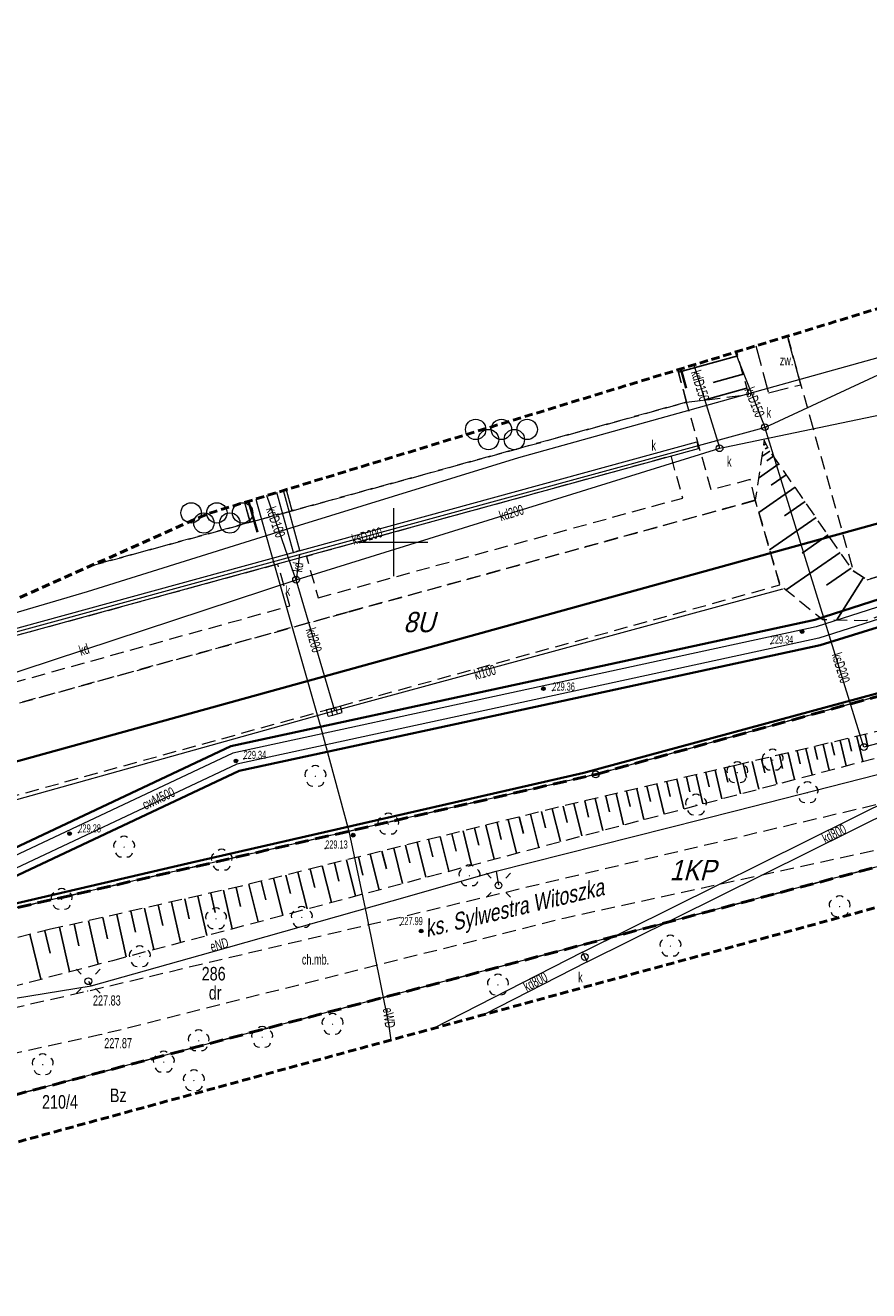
# Model space of a CAD drawing. Header units: metres. Extents: x 6546460 to 6547055, y 5576048 to 5576258.
# Tile 9 of 18: x 6546723 to 6546785, y 5576095 to 5576188. Entities that reach past the tile are written whole.
import ezdxf
from ezdxf.enums import TextEntityAlignment as Align

# ---------------------------------------------------------------- set-up
doc = ezdxf.new("R2010")
doc.units = ezdxf.units.M
doc.header["$MEASUREMENT"] = 0
for name, pattern in [('1.0_0.5', [1.5, 1, -0.5]), ('1.5_0.5', [2, 1.5, -0.5]), ('2', [0.9, 0.6, -0.3]), ('219-500', [0]), ('BKO', [1.5, 1, -0.5]), ('egug-500', [1, 0.5, -0.5]), ('sull_500_k800', [0])]:
    doc.linetypes.add(name, pattern=pattern)
doc.layers.get('0').update_dxf_attribs({"linetype": 'CONTINUOUS', "lineweight": 5})
for name, color, linetype in [('000 Inne (niezydentyfikowane)', 7, 'CONTINUOUS'), ('202-punkt graniczny', 7, 'CONTINUOUS'), ('210-oznaczenie konturu użytku gruntowego', 7, 'CONTINUOUS'), ('211-numer działki ewidencyjnej', 7, 'CONTINUOUS'), ('218-kontur użytku gruntowego', 7, 'CONTINUOUS'), ('219-działka ewidencyjna', 7, 'CONTINUOUS'), ('994-Nazwa ulicy', 7, 'CONTINUOUS'), ('chodnik', 7, 'CONTINUOUS'), ('chodnik-Atr17', 7, 'CONTINUOUS'), ('drzewo liściaste', 7, 'CONTINUOUS'), ('inny obiekt sportowy', 7, 'CONTINUOUS'), ('kratka ściekowa', 7, 'CONTINUOUS'), ('latarnia', 7, 'CONTINUOUS'), ('obszar utwardzony', 7, 'CONTINUOUS'), ('obszar utwardzony-Atr17', 7, 'CONTINUOUS'), ('obudowa ochronna przewodu', 7, 'CONTINUOUS'), ('odwodnienie liniowe', 7, 'CONTINUOUS'), ('odwodnienie liniowe-Atr17', 7, 'CONTINUOUS'), ('ogrodzenie trwałe', 7, 'CONTINUOUS'), ('pikieta sztuczna', 7, 'CONTINUOUS'), ('pikieta sztuczna-Atr2', 7, 'CONTINUOUS'), ('plac sportowy', 7, 'CONTINUOUS'), ('podpora przewodów', 7, 'CONTINUOUS'), ('przewód ciepłowniczy', 7, 'CONTINUOUS'), ('przewód ciepłowniczy-Atr1', 7, 'CONTINUOUS'), ('przewód elektroenergetyczny podziemny', 7, 'CONTINUOUS'), ('przewód elektroenergetyczny podziemny-Atr1', 7, 'CONTINUOUS'), ('przewód kanalizacyjny', 7, 'CONTINUOUS'), ('przewód kanalizacyjny-Atr1', 7, 'CONTINUOUS'), ('przewód wodociągowy', 7, 'CONTINUOUS'), ('rzedna', 7, 'CONTINUOUS'), ('skarpa nieumocniona', 7, 'CONTINUOUS'), ('właz do komory lub kanału - okrągły', 7, 'CONTINUOUS'), ('właz do komory lub kanału - okrągły-Atr17', 7, 'CONTINUOUS'), ('Zakres', 7, 'CONTINUOUS')]:
    doc.layers.add(name, color=color, linetype=linetype)
doc.layers.add('LINIE_ZABUDOWY', color=9, linetype='CONTINUOUS', lineweight=18, true_color=0x808080)
doc.layers.add('mpzp', color=4, linetype='BKO', lineweight=50)
doc.layers.add('wysok', color=244, linetype='CONTINUOUS', lineweight=18)
doc.styles.get("Standard").update_dxf_attribs({"font": 'Working1250', "width": 0.75})
doc.linetypes.add('902-500', pattern='A,3.75,0,[1,ksztalty.shx,S=0.5,R=0,X=0,Y=0],3.75', length=7.5)
doc.linetypes.add('sukl_500', pattern='A,0.35,0,[22,ksztalty.shx,S=0.5,R=0,X=0,Y=0]', length=0.35)

# ---------------------------------------------------------------- blocks, each defined once
blk = doc.blocks.new('202')
at = {"color": 0, "linetype": 'Continuous', "lineweight": 0}
blk.add_circle((0, 0), 0.25, dxfattribs=at)
blk = doc.blocks.new('US15')
at = {"color": 0, "linetype": 'Continuous', "lineweight": 13}
blk.add_circle((0, 0), 0.25, dxfattribs=at)
blk = doc.blocks.new('US22')
at = {"color": 0, "linetype": 'Continuous', "lineweight": 13}
blk.add_circle((0, 0), 0.25, dxfattribs=at)
blk = doc.blocks.new('PW01')
at = {"linetype": 'Continuous', "lineweight": 13}
h = blk.add_hatch(color=0, dxfattribs=at)
edge = h.paths.add_edge_path()
edge.add_arc((0, 0), 0.045, 0, 360)
blk = doc.blocks.new('SM01')
at = {"color": 0, "linetype": 'Continuous', "lineweight": 13}
for p, q in [((-0.53, 0.531), (-0.883, 0.884)), ((0.531, 0.531), (0.884, 0.884)), ((-0.53, -0.53), (-0.883, -0.883)), ((0.531, -0.53), (0.884, -0.883))]:
    blk.add_line(p, q, dxfattribs=at)
blk.add_circle((0, 0), 0.25, dxfattribs=at)
blk = doc.blocks.new('US05')
at = {"color": 0, "linetype": 'Continuous', "lineweight": 13}
for p, q in [((-0.525, -0.25), (-0.525, 0.25)), ((-0.525, 0.25), (-0.175, 0.25)), ((-0.175, -0.25), (-0.175, 0.25)), ((-0.175, 0.25), (0.175, 0.25)), ((0.175, -0.25), (0.175, 0.25)), ((0.175, 0.25), (0.525, 0.25)), ((0.525, -0.25), (0.525, 0.25)), ((-0.525, -0.25), (-0.175, -0.25)), ((-0.175, -0.25), (0.175, -0.25)), ((0.175, -0.25), (0.525, -0.25))]:
    blk.add_line(p, q, dxfattribs=at)
blk = doc.blocks.new('BS05')
at = {"color": 0, "linetype": 'Continuous', "lineweight": 13}
for centre in [(-1.9, 0.75), (0, 0.75), (1.9, 0.75), (-0.95, 0), (0.95, 0)]:
    blk.add_circle(centre, 0.75, dxfattribs=at)
blk = doc.blocks.new('OP021')
at = {"linetype": 'Continuous', "lineweight": 13}
h = blk.add_hatch(color=0, dxfattribs=at)
edge = h.paths.add_edge_path()
edge.add_arc((0, 0), 0.05, 0, 360)
at = {"color": 0, "linetype": 'Continuous', "lineweight": 13}
for centre, start, end in [((-0.38, 0.124), 121.308, 202.548), ((0, 0.4), 49.272, 130.728), ((0.38, 0.124), 337.452, 58.692), ((-0.235, -0.324), 193.221, 274.871), ((0.235, -0.324), 265.129, 346.779)]:
    blk.add_arc(centre, 0.4, start, end, dxfattribs=at)
blk = doc.blocks.new('pikieta')
at = {"color": 0}
blk.add_point((0, 0), dxfattribs=at)
blk = doc.blocks.new('OTRS')
at = {"linetype": 'Continuous', "lineweight": 13}
blk.add_hatch(color=0, dxfattribs=at).paths.add_polyline_path([(0, -0.091, 1), (0, 0.091, 1)])
at = {"color": 0, "linetype": 'Continuous', "lineweight": 13}
blk.add_circle((0, 0), 0.0906, dxfattribs=at)

msp = doc.modelspace()

# ---------------------------------------------------------------- linework, layer by layer
at = {"color": 0}
for p, q in [((6546750, 5576147.5), (6546750, 5576152.5)), ((6546747.5, 5576150), (6546752.5, 5576150))]:
    msp.add_line(p, q, dxfattribs=at)
at = {"layer": '000 Inne (niezydentyfikowane)', "color": 7, "linetype": 'Continuous', "lineweight": 25, "flags": 128}
for points in [[(6546775.36, 5576163.75), (6546770.98, 5576162.53)], [(6546775.74, 5576162.4), (6546773.54, 5576161.78)], [(6546776.03, 5576161.36), (6546772.85, 5576160.48)], [(6546777.44, 5576157.25), (6546777.25, 5576157.15)], [(6546777.3, 5576157.52), (6546777.3, 5576157.51)], [(6546777.57, 5576156.98), (6546777.38, 5576156.89)], [(6546777.72, 5576156.72), (6546777.12, 5576156.31)], [(6546777.98, 5576156.34), (6546777.5, 5576156.01)], [(6546778.38, 5576155.77), (6546776.88, 5576154.73)], [(6546778.93, 5576154.98), (6546777.81, 5576154.2)], [(6546779.58, 5576154.05), (6546776.9, 5576152.19)], [(6546780.31, 5576153), (6546778.79, 5576151.95)], [(6546781.12, 5576151.82), (6546777.7, 5576149.45)], [(6546782.01, 5576150.54), (6546780.09, 5576149.2)], [(6546782.91, 5576149.25), (6546778.92, 5576146.48)], [(6546783.71, 5576148.1), (6546781.88, 5576146.83)], [(6546784.61, 5576147.41), (6546782.65, 5576144.28)], [(6546783.51, 5576135.54), (6546783.73, 5576134.61)], [(6546784.12, 5576135.69), (6546784.56, 5576133.84)], [(6546784.73, 5576135.84), (6546784.95, 5576134.92)], [(6546779.72, 5576134.63), (6546779.96, 5576133.66)], [(6546780.37, 5576134.79), (6546780.83, 5576132.85)], [(6546781, 5576134.94), (6546781.23, 5576133.98)], [(6546781.64, 5576135.09), (6546782.09, 5576133.19)], [(6546782.27, 5576135.24), (6546782.49, 5576134.3)], [(6546782.89, 5576135.39), (6546783.34, 5576133.52)], [(6546775.75, 5576133.68), (6546775.99, 5576132.66)], [(6546776.42, 5576133.84), (6546776.91, 5576131.81)], [(6546777.09, 5576134), (6546777.34, 5576133)], [(6546777.76, 5576134.16), (6546778.24, 5576132.16)], [(6546778.42, 5576134.32), (6546778.66, 5576133.33)], [(6546779.07, 5576134.48), (6546779.54, 5576132.51)], [(6546771.57, 5576132.7), (6546771.82, 5576131.61)], [(6546772.28, 5576132.86), (6546772.79, 5576130.72)], [(6546772.99, 5576133.03), (6546773.24, 5576131.97)], [(6546773.69, 5576133.19), (6546774.18, 5576131.09)], [(6546774.38, 5576133.36), (6546774.63, 5576132.32)], [(6546775.07, 5576133.52), (6546775.55, 5576131.45)], [(6546767.91, 5576131.83), (6546768.44, 5576129.57)], [(6546768.65, 5576132.01), (6546768.92, 5576130.88)], [(6546769.39, 5576132.18), (6546769.92, 5576129.96)], [(6546770.12, 5576132.35), (6546770.38, 5576131.25)], [(6546770.85, 5576132.53), (6546771.37, 5576130.34)], [(6546764.07, 5576130.93), (6546764.35, 5576129.74)], [(6546764.85, 5576131.11), (6546765.41, 5576128.76)], [(6546765.63, 5576131.29), (6546765.9, 5576130.13)], [(6546766.39, 5576131.48), (6546766.94, 5576129.17)], [(6546767.15, 5576131.65), (6546767.42, 5576130.51)], [(6546760.07, 5576129.96), (6546760.68, 5576127.51)], [(6546760.88, 5576130.16), (6546761.18, 5576128.94)], [(6546761.68, 5576130.36), (6546762.29, 5576127.93)], [(6546762.49, 5576130.55), (6546762.77, 5576129.35)], [(6546763.28, 5576130.74), (6546763.85, 5576128.35)], [(6546756.78, 5576129.14), (6546757.4, 5576126.64)], [(6546757.61, 5576129.34), (6546757.92, 5576128.1)], [(6546758.43, 5576129.55), (6546759.05, 5576127.07)], [(6546759.25, 5576129.75), (6546759.56, 5576128.52)], [(6546752.57, 5576128.09), (6546752.89, 5576126.81)], [(6546753.42, 5576128.3), (6546754.06, 5576125.75)], [(6546754.27, 5576128.51), (6546754.59, 5576127.24)], [(6546755.11, 5576128.72), (6546755.74, 5576126.19)], [(6546755.95, 5576128.93), (6546756.26, 5576127.67)], [(6546749.13, 5576127.23), (6546749.46, 5576125.92)], [(6546750, 5576127.45), (6546750.65, 5576124.84)], [(6546750.86, 5576127.66), (6546751.19, 5576126.37)], [(6546751.72, 5576127.88), (6546752.36, 5576125.3)], [(6546745.62, 5576126.36), (6546745.96, 5576125.02)], [(6546746.51, 5576126.58), (6546747.17, 5576123.92)], [(6546747.39, 5576126.8), (6546747.72, 5576125.47)], [(6546748.26, 5576127.01), (6546748.92, 5576124.38)], [(6546741.14, 5576125.24), (6546741.82, 5576122.5)], [(6546742.04, 5576125.47), (6546742.38, 5576124.1)], [(6546742.94, 5576125.69), (6546743.62, 5576122.98)], [(6546743.84, 5576125.91), (6546744.18, 5576124.56)], [(6546744.73, 5576126.14), (6546745.4, 5576123.45)], [(6546737.45, 5576124.35), (6546738.1, 5576121.51)], [(6546738.39, 5576124.56), (6546738.7, 5576123.16)], [(6546739.31, 5576124.78), (6546740, 5576122.02)], [(6546740.22, 5576125.01), (6546740.57, 5576123.64)], [(6546733.62, 5576123.48), (6546734.29, 5576120.51)], [(6546734.59, 5576123.71), (6546734.93, 5576122.23)], [(6546735.56, 5576123.92), (6546736.22, 5576121.02)], [(6546736.51, 5576124.14), (6546736.84, 5576122.7)], [(6546729.59, 5576122.57), (6546730.29, 5576119.45)], [(6546730.61, 5576122.81), (6546730.96, 5576121.26)], [(6546731.63, 5576123.03), (6546732.32, 5576119.98)], [(6546732.63, 5576123.26), (6546732.97, 5576121.75)], [(6546725.36, 5576121.62), (6546726.1, 5576118.35)], [(6546726.44, 5576121.86), (6546726.8, 5576120.24)], [(6546727.5, 5576122.1), (6546728.22, 5576118.9)], [(6546728.55, 5576122.34), (6546728.91, 5576120.76)], [(6546723.19, 5576121.1), (6546724, 5576117.8)], [(6546724.28, 5576121.36), (6546724.68, 5576119.72)]]:
    msp.add_lwpolyline(points, dxfattribs=at)
at = {"layer": '218-kontur użytku gruntowego', "color": 3, "linetype": 'egug-500', "lineweight": 18, "flags": 128}
for points in [[(6546764.88, 5576132.89), (6546821.9, 5576148.67)], [(6546821.9, 5576148.67), (6546764.88, 5576132.89)], [(6546713.52, 5576121.05), (6546764.88, 5576132.89)], [(6546764.88, 5576132.89), (6546713.52, 5576121.05)], [(6546805.57, 5576131.35), (6546666.86, 5576094.64)], [(6546666.86, 5576094.64), (6546805.57, 5576131.35)]]:
    msp.add_lwpolyline(points, dxfattribs=at)
at = {"layer": '219-działka ewidencyjna', "color": 7, "linetype": '219-500', "lineweight": 18, "flags": 128}
for points in [[(6546821.9, 5576148.67), (6546764.88, 5576132.89)], [(6546764.88, 5576132.89), (6546713.52, 5576121.05)], [(6546805.57, 5576131.35), (6546666.86, 5576094.64)]]:
    msp.add_lwpolyline(points, dxfattribs=at)
at = {"layer": 'chodnik', "color": 7, "linetype": '1.0_0.5', "lineweight": 18}
for points in [[(6546677.218, 5576125.648), (6546707.96, 5576134.15), (6546746.71, 5576144.88), (6546776.64, 5576153.09), (6546776.27, 5576154.62), (6546773.4, 5576153.86), (6546771.58, 5576160.32), (6546742.51, 5576152.32), (6546739.41, 5576151.47), (6546727.652, 5576148.251)], [(6546686.606, 5576129.855), (6546706.46, 5576135.33), (6546706.32, 5576135.83), (6546707.31, 5576136.1), (6546707.45, 5576135.63), (6546742.35, 5576145.31), (6546741.46, 5576148.38), (6546706.93, 5576138.95), (6546706.85, 5576138.928)]]:
    msp.add_lwpolyline(points, dxfattribs=at)
at = {"layer": 'chodnik', "color": 7, "linetype": '1.0_0.5', "lineweight": 18, "flags": 128}
msp.add_lwpolyline([(6546744.43, 5576145.9), (6546771.3, 5576153.26), (6546770.44, 5576156.35), (6546743.56, 5576148.96)], close=True, dxfattribs=at)
msp.add_lwpolyline([(6546656.75, 5576097.2), (6546657.54, 5576098.89), (6546659.83, 5576106.62), (6546661.32, 5576106.77), (6546662.05, 5576105.63), (6546664.06, 5576103.9), (6546665.4, 5576102.86), (6546667.27, 5576102.79), (6546676.62, 5576105.1), (6546694.11, 5576109.01), (6546708.34, 5576112.57), (6546727.4, 5576116.91), (6546787.92, 5576131.23), (6546809.21, 5576136.23), (6546832.56, 5576141.69), (6546834.72, 5576142.29), (6546835.56, 5576139.02), (6546810.01, 5576133.03), (6546788.72, 5576127.99), (6546762.66, 5576122.3), (6546728.47, 5576113.71), (6546713.26, 5576110.41), (6546691.17, 5576105.14), (6546678.9, 5576102.04), (6546671.3, 5576100.18), (6546666.54, 5576098.91), (6546662.65, 5576097.46), (6546658.26, 5576095.67), (6546656.75, 5576097.2), (6546658.26, 5576095.67)], dxfattribs=at)
at = {"layer": 'inny obiekt sportowy', "color": 7, "linetype": '1.0_0.5', "lineweight": 18}
msp.add_lwpolyline([(6546666.085, 5576120.658), (6546667.26, 5576116.16), (6546709.86, 5576127.95), (6546778.46, 5576146.85), (6546776.64, 5576153.09), (6546746.71, 5576144.88), (6546707.96, 5576134.15), (6546677.218, 5576125.648)], dxfattribs=at)
at = {"layer": 'LINIE_ZABUDOWY', "linetype": 'Continuous', "lineweight": 35}
msp.add_lwpolyline([(6546673.288, 5576123.886), (6546674.157, 5576120.568), (6546813.223, 5576158.986), (6546808.846, 5576174.928)], dxfattribs=at)
at = {"layer": 'mpzp', "linetype": 'BKO', "lineweight": 50}
for points in [[(6546666.98, 5576113.55), (6546670.3, 5576111.08), (6546713.52, 5576121.05), (6546764.88, 5576132.89), (6546821.9, 5576148.67), (6546824.35, 5576151), (6546820.61, 5576175.19), (6546817.782, 5576186.172)], [(6546824.35, 5576151), (6546826.742, 5576136.653), (6546826.13, 5576136.48), (6546805.57, 5576131.35), (6546666.86, 5576094.64)]]:
    msp.add_lwpolyline(points, dxfattribs=at)
at = {"layer": 'obszar utwardzony', "color": 7, "linetype": '1.5_0.5', "lineweight": 18}
for points in [[(6546776.681, 5576164.472), (6546777.61, 5576161.01), (6546780, 5576161.61), (6546779.012, 5576165.186)], [(6546739.001, 5576152.933), (6546739.41, 5576151.47), (6546742.51, 5576152.32), (6546742.076, 5576153.875)]]:
    msp.add_lwpolyline(points, dxfattribs=at)
at = {"layer": 'obudowa ochronna przewodu', "color": 7, "linetype": 'Continuous', "lineweight": 35, "flags": 128}
for points in [[(6546627.71, 5576084.14), (6546627.76, 5576084.16), (6546636.5, 5576087.75), (6546648.68, 5576092.71), (6546657.46, 5576096.25), (6546660.06, 5576097.51), (6546669.69, 5576102.18), (6546680.66, 5576107.45), (6546691.2, 5576112.6), (6546701.07, 5576117.35), (6546704.87, 5576119.16), (6546702.39, 5576124.32), (6546709.41, 5576127.86), (6546712.03, 5576122.73), (6546737.98, 5576134.96), (6546759.14, 5576139.53), (6546781.03, 5576144.28), (6546798.15, 5576149.79), (6546799.27, 5576150.03), (6546812.58, 5576152.72), (6546816.56, 5576153.36), (6546825.17, 5576155.15)], [(6546628.54, 5576082.42), (6546637.22, 5576085.99), (6546649.4, 5576090.95), (6546658.22, 5576094.51), (6546660.88, 5576095.79), (6546670.51, 5576100.46), (6546681.48, 5576105.75), (6546692.02, 5576110.9), (6546701.89, 5576115.63), (6546707.41, 5576118.26), (6546711.17, 5576120.23), (6546738.6, 5576133.14), (6546759.54, 5576137.67), (6546781.43, 5576142.42), (6546798.61, 5576147.74), (6546799.71, 5576148.08), (6546813.1, 5576150.78), (6546817.11, 5576151.51), (6546825.68, 5576153.18), (6546825.17, 5576155.15)]]:
    msp.add_lwpolyline(points, dxfattribs=at)
at = {"layer": 'odwodnienie liniowe', "color": 34, "linetype": 'Continuous', "lineweight": 18}
for p, q in [((6546709.912, 5576140.3), (6546772.334, 5576157.401)), ((6546742.599, 5576149.254), (6546741.392, 5576153.665))]:
    msp.add_line(p, q, dxfattribs=at)
at = {"layer": 'odwodnienie liniowe', "color": 34, "linetype": 'sukl_500', "lineweight": 18}
for p, q in [((6546772.334, 5576157.401), (6546772.4, 5576157.16)), ((6546772.466, 5576156.919), (6546772.4, 5576157.16)), ((6546706.938, 5576138.968), (6546772.466, 5576156.919)), ((6546743.081, 5576149.386), (6546741.87, 5576153.812)), ((6546742.599, 5576149.254), (6546742.84, 5576149.32)), ((6546743.081, 5576149.386), (6546742.84, 5576149.32))]:
    msp.add_line(p, q, dxfattribs=at)
at = {"layer": 'ogrodzenie trwałe', "color": 7, "linetype": '902-500', "lineweight": 35}
for points in [[(6546771.151, 5576162.779), (6546771.54, 5576161.36)], [(6546739.306, 5576153.027), (6546739.95, 5576150.74)], [(6546665.173, 5576120.249), (6546667.04, 5576113.61), (6546670.44, 5576111.19), (6546714.3, 5576121.56), (6546734.8, 5576126.31), (6546764.02, 5576132.99), (6546785.51, 5576138.82), (6546798.79, 5576142.24), (6546812.97, 5576146.11), (6546821.88, 5576148.83), (6546824.14, 5576151.22)]]:
    msp.add_lwpolyline(points, dxfattribs=at)
at = {"layer": 'plac sportowy', "color": 7, "linetype": '1.0_0.5', "lineweight": 18}
for points in [[(6546779.016, 5576165.188), (6546780.66, 5576159.24), (6546783.86, 5576147.88), (6546784.9, 5576147.23), (6546791.96, 5576149.44), (6546810.62, 5576154.6), (6546819.07, 5576156.57), (6546814.75, 5576172.49), (6546812.253, 5576181.907)], [(6546742.076, 5576153.875), (6546742.51, 5576152.32), (6546771.58, 5576160.32), (6546770.93, 5576162.711)], [(6546727.652, 5576148.251), (6546739.41, 5576151.47), (6546739.001, 5576152.933)]]:
    msp.add_lwpolyline(points, dxfattribs=at)
at = {"layer": 'przewód ciepłowniczy', "color": 212, "linetype": 'Continuous', "lineweight": 18, "flags": 128}
for points in [[(6546825.27, 5576154.72), (6546816.61, 5576152.91), (6546812.78, 5576152.21), (6546799.28, 5576149.48), (6546798.37, 5576149.3), (6546781.14, 5576143.77), (6546759.25, 5576139.02), (6546738.15, 5576134.46), (6546711.79, 5576122.04), (6546709.18, 5576127.16), (6546705.69, 5576124.16), (6546705.02, 5576123.78), (6546704.56, 5576123.29), (6546704.37, 5576122.82), (6546704.45, 5576122.27), (6546704.92, 5576121.03), (6546705.57, 5576118.91), (6546701.3, 5576116.87), (6546691.42, 5576112.13), (6546680.88, 5576106.98), (6546669.92, 5576101.7), (6546660.28, 5576097.03), (6546657.67, 5576095.77)], [(6546825.57, 5576153.59), (6546816.9, 5576152.08), (6546813, 5576151.26), (6546799.52, 5576148.67), (6546798.67, 5576148.46), (6546781.32, 5576142.93), (6546759.43, 5576138.18), (6546738.43, 5576133.64), (6546711.41, 5576120.92), (6546708.8, 5576126.02), (6546706.12, 5576123.15), (6546705.79, 5576122.57), (6546705.66, 5576122.26), (6546705.65, 5576121.92), (6546705.87, 5576121.39), (6546706.71, 5576118.51), (6546701.66, 5576116.11), (6546691.8, 5576111.37), (6546681.26, 5576106.22), (6546670.28, 5576100.94), (6546660.66, 5576096.27), (6546658.01, 5576094.99)]]:
    msp.add_lwpolyline(points, dxfattribs=at)
at = {"layer": 'przewód elektroenergetyczny podziemny', "color": 1, "linetype": 'Continuous', "lineweight": 18}
for points in [[(6546739.823, 5576153.185), (6546739.93, 5576152.8), (6546741.26, 5576148.11), (6546742.59, 5576143.46), (6546744.56, 5576136.58), (6546746.7, 5576128.71), (6546747.99, 5576122.54), (6546749.61, 5576114.5), (6546749.781, 5576113.305)], [(6546710.65, 5576114.53), (6546727.7, 5576117.29), (6546736.53, 5576119.78), (6546749.88, 5576123.56), (6546757.54, 5576125.75), (6546775.26, 5576130.22), (6546787.86, 5576133.45), (6546787.99, 5576132.57), (6546788.04, 5576132.23), (6546788.08, 5576131.88), (6546787.77, 5576131.67), (6546795.12, 5576133.72), (6546809.48, 5576138.02), (6546818.16, 5576140.66), (6546818.2, 5576140.49), (6546821.8, 5576141.56), (6546833.15, 5576145.34), (6546847.04, 5576150.03)]]:
    msp.add_lwpolyline(points, dxfattribs=at)
at = {"layer": 'przewód elektroenergetyczny podziemny', "color": 1, "linetype": 'Continuous', "lineweight": 18, "flags": 128}
for points in [[(6546757.54, 5576125.75), (6546757.58, 5576125.59), (6546757.72, 5576124.71)], [(6546727.49, 5576117.64), (6546727.7, 5576117.29)]]:
    msp.add_lwpolyline(points, dxfattribs=at)
at = {"layer": 'przewód kanalizacyjny', "color": 34, "linetype": 'CONTINUOUS', "lineweight": 18}
for p, q in [((6546763.902, 5576119.788), (6546819.602, 5576147.438)), ((6546764.258, 5576119.072), (6546819.958, 5576146.722)), ((6546763.902, 5576119.788), (6546764.08, 5576119.43)), ((6546764.258, 5576119.072), (6546764.08, 5576119.43))]:
    msp.add_line(p, q, dxfattribs=at)
at = {"layer": 'przewód kanalizacyjny', "color": 34, "linetype": 'Continuous', "lineweight": 18}
for p, q in [((6546763.898, 5576119.786), (6546752.908, 5576114.159)), ((6546764.262, 5576119.074), (6546756.67, 5576115.187))]:
    msp.add_line(p, q, dxfattribs=at)
at = {"layer": 'przewód kanalizacyjny', "color": 34, "linetype": 'sull_500_k800', "lineweight": 18}
msp.add_line((6546763.898, 5576119.786), (6546764.262, 5576119.074), dxfattribs=at)
at = {"layer": 'przewód kanalizacyjny', "color": 34, "linetype": 'Continuous', "lineweight": 18}
for points in [[(6546705.365, 5576138.263), (6546716.61, 5576141.86), (6546716.99, 5576141.99), (6546717.38, 5576142.09), (6546776.96, 5576158.37), (6546777.35, 5576158.48), (6546777.72, 5576158.64), (6546809.02, 5576173.17), (6546809.39, 5576173.35)], [(6546775.156, 5576164.005), (6546777.21, 5576158.84), (6546777.35, 5576158.48), (6546777.44, 5576158.41)], [(6546772.121, 5576163.076), (6546773.9, 5576157.31), (6546774.01, 5576156.93)], [(6546816.152, 5576132.1), (6546813.56, 5576142.46), (6546784.64, 5576134.9), (6546777.47, 5576158.09), (6546777.35, 5576158.48)], [(6546742.8, 5576147.24), (6546742.67, 5576147.62), (6546740.634, 5576153.433)], [(6546677.192, 5576125.636), (6546706.94, 5576135.4), (6546742.8, 5576147.24)]]:
    msp.add_lwpolyline(points, dxfattribs=at)
at = {"layer": 'przewód kanalizacyjny', "color": 34, "linetype": 'Continuous', "lineweight": 18, "flags": 128}
for points in [[(6546742.8, 5576147.24), (6546743.19, 5576147.36), (6546773.63, 5576156.81), (6546774.01, 5576156.93), (6546774.41, 5576157.01), (6546833.06, 5576169.25), (6546832.43, 5576169.36), (6546828, 5576170.27)], [(6546743.06, 5576149.09), (6546742.8, 5576147.24)], [(6546745.66, 5576137.57), (6546742.8, 5576147.24)], [(6546778.64, 5576146.54), (6546745.66, 5576137.57)], [(6546745.66, 5576137.57), (6546710.14, 5576127.65), (6546667.37, 5576115.76)]]:
    msp.add_lwpolyline(points, dxfattribs=at)
at = {"layer": 'przewód wodociągowy', "color": 5, "linetype": 'Continuous', "lineweight": 18}
msp.add_lwpolyline([(6546715.902, 5576142.985), (6546718.32, 5576143.68), (6546727.42, 5576146.37), (6546743.06, 5576151.27), (6546759.21, 5576156.24), (6546770.96, 5576159.51), (6546787.64, 5576164.17), (6546803.81, 5576168.67), (6546819.18, 5576173.03), (6546816.028, 5576185.384)], dxfattribs=at)
at = {"layer": 'skarpa nieumocniona', "color": 7, "linetype": '1.0_0.5', "lineweight": 18}
for points in [[(6546658.396, 5576117.212), (6546661.32, 5576106.77), (6546664.65, 5576104.67), (6546666.44, 5576104.46), (6546674.71, 5576105.83), (6546683.57, 5576107.85), (6546702.84, 5576112.49), (6546717.33, 5576116.06), (6546729.29, 5576119.18), (6546752.56, 5576125.35), (6546761.26, 5576127.66), (6546775.73, 5576131.5), (6546781.54, 5576133.04), (6546784.44, 5576133.81), (6546790.25, 5576135.35), (6546794.6, 5576136.51), (6546800.4, 5576138.04), (6546812.04, 5576141.13), (6546825.09, 5576144.59), (6546828.36, 5576146.02), (6546829.94, 5576147.04), (6546829.76, 5576151.86), (6546825.5, 5576167.35), (6546820.304, 5576187.169)], [(6546658.396, 5576117.212), (6546661.32, 5576106.77), (6546664.65, 5576104.67), (6546666.44, 5576104.46), (6546674.71, 5576105.83), (6546683.57, 5576107.85), (6546702.84, 5576112.49), (6546717.33, 5576116.06), (6546729.29, 5576119.18), (6546752.56, 5576125.35), (6546761.26, 5576127.66), (6546775.73, 5576131.5), (6546781.54, 5576133.04), (6546784.44, 5576133.81), (6546790.25, 5576135.35), (6546794.6, 5576136.51), (6546800.4, 5576138.04), (6546812.04, 5576141.13), (6546825.09, 5576144.59), (6546828.36, 5576146.02), (6546829.94, 5576147.04), (6546829.76, 5576151.86), (6546825.5, 5576167.35), (6546820.304, 5576187.169)], [(6546818.59, 5576186.491), (6546819.79, 5576180.56), (6546823.42, 5576165.61), (6546824.91, 5576159.51), (6546827.25, 5576150.65), (6546825.8, 5576146.7), (6546801.89, 5576140.05), (6546789.3, 5576136.93), (6546775.28, 5576133.57), (6546762.13, 5576130.47), (6546738.77, 5576124.65), (6546724.71, 5576121.47), (6546701.98, 5576115.9), (6546693.01, 5576113.77), (6546676.56, 5576109.89), (6546666.52, 5576107.98), (6546663.98, 5576110.47), (6546661.753, 5576118.717)], [(6546818.59, 5576186.491), (6546819.79, 5576180.56), (6546823.42, 5576165.61), (6546824.91, 5576159.51), (6546827.25, 5576150.65), (6546825.8, 5576146.7), (6546801.89, 5576140.05), (6546789.3, 5576136.93), (6546775.28, 5576133.57), (6546762.13, 5576130.47), (6546738.77, 5576124.65), (6546724.71, 5576121.47), (6546701.98, 5576115.9), (6546693.01, 5576113.77), (6546676.56, 5576109.89), (6546666.52, 5576107.98), (6546663.98, 5576110.47), (6546661.753, 5576118.717)], [(6546770.93, 5576162.711), (6546771.58, 5576160.32), (6546776.16, 5576160.88), (6546775.277, 5576164.043)], [(6546770.93, 5576162.711), (6546771.58, 5576160.32), (6546776.16, 5576160.88), (6546775.277, 5576164.043)]]:
    msp.add_lwpolyline(points, dxfattribs=at)
at = {"layer": 'skarpa nieumocniona', "color": 7, "linetype": '1.0_0.5', "lineweight": 18, "flags": 128}
msp.add_lwpolyline([(6546810.62, 5576154.6), (6546791.96, 5576149.44), (6546784.9, 5576147.23), (6546783.86, 5576147.88), (6546777.65, 5576156.82), (6546777.3, 5576157.52), (6546776.64, 5576153.09), (6546778.46, 5576146.85), (6546781.61, 5576144.3), (6546784.84, 5576144.24), (6546793.3, 5576147.18), (6546811.15, 5576152.18), (6546823.39, 5576155.4), (6546823.06, 5576157.47)], close=True, dxfattribs=at)
msp.add_lwpolyline([(6546810.62, 5576154.6), (6546791.96, 5576149.44), (6546784.9, 5576147.23), (6546783.86, 5576147.88), (6546777.65, 5576156.82), (6546777.3, 5576157.52), (6546776.64, 5576153.09), (6546778.46, 5576146.85), (6546781.61, 5576144.3), (6546784.84, 5576144.24), (6546793.3, 5576147.18), (6546811.15, 5576152.18), (6546823.39, 5576155.4), (6546823.06, 5576157.47)], close=True, dxfattribs=at)
at = {"layer": 'Zakres', "color": 40, "linetype": '2', "lineweight": 50, "flags": 128}
msp.add_lwpolyline([(6546911.95, 5576210.76), (6546911.79, 5576210.74), (6546877.41, 5576209.15), (6546876.1, 5576209.01), (6546874.37, 5576208.54), (6546874.1, 5576208.44), (6546817.07, 5576185.89), (6546815.71, 5576185.23), (6546814.24, 5576184.2), (6546812.97, 5576182.93), (6546811.94, 5576181.46), (6546811.51, 5576180.65), (6546808.53, 5576174.25), (6546808.38, 5576174.18), (6546736.77, 5576152.25), (6546736.26, 5576152.08), (6546735.57, 5576151.8), (6546634.83, 5576106.65), (6546620.86, 5576132.09), (6546620.75, 5576132.28), (6546619.72, 5576133.75), (6546618.45, 5576135.02), (6546616.98, 5576136.05), (6546615.35, 5576136.81), (6546613.62, 5576137.28), (6546611.83, 5576137.43), (6546611.37, 5576137.42), (6546565.96, 5576135.39), (6546564.64, 5576135.24), (6546562.9, 5576134.78), (6546561.28, 5576134.02), (6546559.76, 5576132.95), (6546552.37, 5576126.67), (6546551.14, 5576125.44), (6546550.11, 5576123.97), (6546549.35, 5576122.34), (6546548.89, 5576120.61), (6546548.73, 5576118.82), (6546548.89, 5576117.03), (6546549.35, 5576115.3), (6546550.11, 5576113.67), (6546551.14, 5576112.2), (6546552.31, 5576111.02), (6546609.23, 5576061.96), (6546609.33, 5576061.87), (6546610.8, 5576060.84), (6546612.43, 5576060.09), (6546614.16, 5576059.62), (6546615.95, 5576059.46), (6546617.74, 5576059.62), (6546619.47, 5576060.09), (6546621.1, 5576060.84), (6546621.53, 5576061.11), (6546667.52, 5576090.76), (6546667.93, 5576090.95), (6546793.15, 5576125.15), (6546793.32, 5576125.2), (6546793.42, 5576125.22), (6546848.17, 5576141.79), (6546848.71, 5576141.97), (6546849.33, 5576142.21), (6546992.38, 5576205.01), (6546993.39, 5576205.52), (6546994.87, 5576206.55), (6546996.14, 5576207.82), (6546997.16, 5576209.29), (6546997.92, 5576210.92), (6546998.39, 5576212.65), (6546998.54, 5576214.44), (6546998.39, 5576216.23), (6546998.13, 5576217.33), (6546993.61, 5576232.86), (6546993.4, 5576233.5), (6546992.64, 5576235.12), (6546991.61, 5576236.59), (6546990.34, 5576237.86), (6546988.87, 5576238.89), (6546987.24, 5576239.65), (6546985.51, 5576240.12), (6546983.72, 5576240.27), (6546981.93, 5576240.12), (6546980.2, 5576239.65), (6546979.69, 5576239.45), (6546912.28, 5576210.85)], close=True, dxfattribs=at)
at = {"layer": 'Zakres', "color": 7, "linetype": '2', "lineweight": 25, "flags": 128}
msp.add_lwpolyline([(6546911.95, 5576210.76), (6546911.79, 5576210.74), (6546877.41, 5576209.15), (6546876.1, 5576209.01), (6546874.37, 5576208.54), (6546874.1, 5576208.44), (6546817.07, 5576185.89), (6546815.71, 5576185.23), (6546814.24, 5576184.2), (6546812.97, 5576182.93), (6546811.94, 5576181.46), (6546811.51, 5576180.65), (6546808.53, 5576174.25), (6546808.38, 5576174.18), (6546736.77, 5576152.25), (6546736.26, 5576152.08), (6546735.57, 5576151.8), (6546634.83, 5576106.65), (6546620.86, 5576132.09), (6546620.75, 5576132.28), (6546619.72, 5576133.75), (6546618.45, 5576135.02), (6546616.98, 5576136.05), (6546615.35, 5576136.81), (6546613.62, 5576137.28), (6546611.83, 5576137.43), (6546611.37, 5576137.42), (6546565.96, 5576135.39), (6546564.64, 5576135.24), (6546562.9, 5576134.78), (6546561.28, 5576134.02), (6546559.76, 5576132.95), (6546552.37, 5576126.67), (6546551.14, 5576125.44), (6546550.11, 5576123.97), (6546549.35, 5576122.34), (6546548.89, 5576120.61), (6546548.73, 5576118.82), (6546548.89, 5576117.03), (6546549.35, 5576115.3), (6546550.11, 5576113.67), (6546551.14, 5576112.2), (6546552.31, 5576111.02), (6546609.23, 5576061.96), (6546609.33, 5576061.87), (6546610.8, 5576060.84), (6546612.43, 5576060.09), (6546614.16, 5576059.62), (6546615.95, 5576059.46), (6546617.74, 5576059.62), (6546619.47, 5576060.09), (6546621.1, 5576060.84), (6546621.53, 5576061.11), (6546667.52, 5576090.76), (6546667.93, 5576090.95), (6546793.15, 5576125.15), (6546793.32, 5576125.2), (6546793.42, 5576125.22), (6546848.17, 5576141.79), (6546848.71, 5576141.97), (6546849.33, 5576142.21), (6546992.38, 5576205.01), (6546993.39, 5576205.52), (6546994.87, 5576206.55), (6546996.14, 5576207.82), (6546997.16, 5576209.29), (6546997.92, 5576210.92), (6546998.39, 5576212.65), (6546998.54, 5576214.44), (6546998.39, 5576216.23), (6546998.13, 5576217.33), (6546993.61, 5576232.86), (6546993.4, 5576233.5), (6546992.64, 5576235.12), (6546991.61, 5576236.59), (6546990.34, 5576237.86), (6546988.87, 5576238.89), (6546987.24, 5576239.65), (6546985.51, 5576240.12), (6546983.72, 5576240.27), (6546981.93, 5576240.12), (6546980.2, 5576239.65), (6546979.69, 5576239.45), (6546912.28, 5576210.85)], close=True, dxfattribs=at)

# ---------------------------------------------------------------- block references
at = {"layer": '202-punkt graniczny', "color": 7, "linetype": 'Continuous', "lineweight": 18}
msp.add_blockref('202', (6546764.88, 5576132.89), dxfattribs=at)
at = {"layer": 'drzewo liściaste', "color": 94, "linetype": 'Continuous', "lineweight": 18}
for p in [(6546777.93, 5576133.94), (6546775.32, 5576133.02), (6546744.226, 5576132.747, 232.795), (6546780.49, 5576131.54), (6546772.28, 5576130.64), (6546749.6, 5576129.22), (6546730.126, 5576127.524, 229.391), (6546737.32, 5576126.57), (6546755.58, 5576125.41), (6546725.53, 5576123.68), (6546782.86, 5576123.14), (6546736.9, 5576122.24), (6546743.22, 5576122.34), (6546770.39, 5576120.23), (6546731.28, 5576119.46), (6546757.68, 5576117.37), (6546745.49, 5576114.47), (6546735.62, 5576113.25), (6546740.3, 5576113.51), (6546724.13, 5576111.49), (6546733.05, 5576111.68), (6546735.27, 5576110.32)]:
    msp.add_blockref('OP021', p, dxfattribs=at)
at = {"layer": 'kratka ściekowa', "color": 34, "linetype": 'Continuous', "lineweight": 18, "rotation": 14.47}
msp.add_blockref('US05', (6546745.62, 5576137.55), dxfattribs=at)
at = {"layer": 'latarnia', "color": 7, "linetype": 'Continuous', "lineweight": 18}
for p in [(6546757.72, 5576124.71), (6546727.49, 5576117.64)]:
    msp.add_blockref('SM01', p, dxfattribs=at)
at = {"layer": 'pikieta sztuczna', "color": 7, "linetype": 'Continuous', "lineweight": 13}
for p in [(6546727.44, 5576116.92), (6546728.48, 5576113.71)]:
    msp.add_blockref('PW01', p, dxfattribs=at)
at = {"layer": 'plac sportowy', "color": 7, "linetype": 'Continuous', "lineweight": 18}
for p in [(6546757.935, 5576157.565), (6546736.961, 5576151.416)]:
    msp.add_blockref('BS05', p, dxfattribs=at)
at = {"layer": 'podpora przewodów', "color": 7, "linetype": 'Continuous', "lineweight": 18}
for p in [(6546757.72, 5576124.71), (6546727.49, 5576117.64)]:
    msp.add_blockref('US15', p, dxfattribs=at)
at = {"layer": 'rzedna', "color": 34, "linetype": 'Continuous', "lineweight": 18}
msp.add_blockref('PW01', (6546764.08, 5576119.43), dxfattribs=at)
at = {"layer": 'wysok', "color": 244, "linetype": 'Continuous'}
ref = msp.add_blockref('pikieta', (6546777.786, 5576142.522, 229.34), dxfattribs=dict(at, xscale=1.5, yscale=1.5, zscale=1.5))
ref.add_attrib('H', '229.34', (6546777.786, 5576142.522, 229.34), dxfattribs={"layer": '0', "height": 0.6, "width": 0.62})
at = {"layer": 'wysok', "linetype": 'Continuous', "xscale": 1.5, "yscale": 1.5, "zscale": 1.5}
for p in [(6546780.091, 5576143.409, 229.34), (6546761.034, 5576139.205, 229.36), (6546738.366, 5576133.875, 229.34), (6546726.104, 5576128.527, 229.28), (6546747.017, 5576128.407, 229.13), (6546752.019, 5576121.338, 227.99)]:
    msp.add_blockref('OTRS', p, dxfattribs=at)
at = {"layer": 'wysok', "color": 244, "linetype": 'Continuous'}
ref = msp.add_blockref('pikieta', (6546761.693, 5576139.059, 229.36), dxfattribs=dict(at, xscale=1.5, yscale=1.5, zscale=1.5))
ref.add_attrib('H', '229.36', (6546761.693, 5576139.059, 229.36), dxfattribs={"layer": '0', "height": 0.6, "width": 0.62})
ref = msp.add_blockref('pikieta', (6546738.94, 5576134.025, 229.34), dxfattribs=dict(at, xscale=1.5, yscale=1.5, zscale=1.5))
ref.add_attrib('H', '229.34', (6546738.94, 5576134.025, 229.34), dxfattribs={"layer": '0', "height": 0.6, "width": 0.62})
ref = msp.add_blockref('pikieta', (6546726.762, 5576128.609, 229.28), dxfattribs=dict(at, xscale=1.5, yscale=1.5, zscale=1.5))
ref.add_attrib('H', '229.28', (6546726.762, 5576128.609, 229.28), dxfattribs={"layer": '0', "height": 0.6, "width": 0.62})
ref = msp.add_blockref('pikieta', (6546744.951, 5576127.422, 229.13), dxfattribs=dict(at, xscale=1.5, yscale=1.5, zscale=1.5))
ref.add_attrib('H', '229.13', (6546744.951, 5576127.422, 229.13), dxfattribs={"layer": '0', "height": 0.6, "width": 0.62})
ref = msp.add_blockref('pikieta', (6546750.483, 5576121.779, 227.99), dxfattribs=dict(at, xscale=1.5, yscale=1.5, zscale=1.5))
ref.add_attrib('H', '227.99', (6546750.483, 5576121.779, 227.99), dxfattribs={"layer": '0', "height": 0.6, "width": 0.62})
at = {"layer": 'właz do komory lub kanału - okrągły', "color": 7, "linetype": 'Continuous', "lineweight": 18}
for p in [(6546777.35, 5576158.48), (6546774.01, 5576156.93), (6546742.8, 5576147.24), (6546784.64, 5576134.9), (6546764.08, 5576119.43)]:
    msp.add_blockref('US22', p, dxfattribs=at)

# ---------------------------------------------------------------- texts
at = {"layer": '210-oznaczenie konturu użytku gruntowego', "color": 3, "linetype": 'Continuous', "lineweight": 18, "width": 0.79}
for s, p in [('dr', (6546736.369, 5576116.292)), ('Bz', (6546729.079, 5576108.728))]:
    msp.add_text(s, height=1, dxfattribs=at).set_placement(p)
at = {"layer": '211-numer działki ewidencyjnej', "color": 7, "linetype": 'Continuous', "lineweight": 18, "width": 0.79}
msp.add_text('286', height=1, dxfattribs=at).set_placement((6546735.846, 5576118.695), align=Align.TOP_LEFT)
msp.add_text('210/4', height=1, dxfattribs=at).set_placement((6546724.079, 5576108.247))
at = {"layer": '994-Nazwa ulicy', "color": 7, "linetype": 'Continuous', "lineweight": 25, "oblique": 15, "width": 0.79}
msp.add_text('ks. Sylwestra Witoszka', height=1.25, rotation=13.356, dxfattribs=at).set_placement((6546752.434, 5576120.884))
at = {"layer": 'chodnik-Atr17', "color": 7, "width": 0.667}
msp.add_text('ch.mb.', height=0.75, dxfattribs=at).set_placement((6546743.23, 5576118.87))
at = {"layer": 'mpzp', "color": 4, "linetype": 'Continuous', "lineweight": 35, "oblique": 15, "width": 0.9}
for s, p in [('8U', (6546750.707, 5576144.868)), ('1KP', (6546770.328, 5576126.585))]:
    msp.add_text(s, height=1.5, rotation=359.92615, dxfattribs=at).set_placement(p, align=Align.TOP_LEFT)
at = {"layer": 'obszar utwardzony-Atr17', "color": 7, "width": 0.667}
msp.add_text('zw.', height=0.75, dxfattribs=at).set_placement((6546778.448, 5576163.029))
at = {"layer": 'odwodnienie liniowe-Atr17', "color": 34, "width": 0.667}
msp.add_text('k', height=0.75, dxfattribs=at).set_placement((6546768.99, 5576156.76))
at = {"layer": 'pikieta sztuczna-Atr2', "color": 7, "width": 0.667}
for s, p in [('227.83', (6546727.83, 5576115.85)), ('227.87', (6546728.66, 5576112.7))]:
    msp.add_text(s, height=0.75, dxfattribs=at).set_placement(p)
at = {"layer": 'przewód ciepłowniczy-Atr1', "color": 212, "width": 0.667}
msp.add_text('cwM500', height=0.75, rotation=25.21, dxfattribs=at).set_placement((6546731.694, 5576130.249))
at = {"layer": 'przewód elektroenergetyczny podziemny-Atr1', "color": 1, "width": 0.667}
for s, rotation, p in [('eND', 15.068, (6546736.59, 5576119.8)), ('eWD', 277.429, (6546749.189, 5576115.631))]:
    msp.add_text(s, height=0.75, rotation=rotation, dxfattribs=at).set_placement(p)
at = {"layer": 'przewód kanalizacyjny-Atr1', "color": 34, "width": 0.667}
for s, rotation, p in [('kdD150', -72.852, (6546772.248, 5576162.638)), ('ksD150', -68.315, (6546776.185, 5576161.382)), ('kdD100', -70.703, (6546740.922, 5576152.57)), ('kd200', 17.247, (6546757.8, 5576151.9)), ('ksD200', 15.283, (6546746.94, 5576150.17)), ('kd', 82, (6546742.88, 5576147.81)), ('kd200', -73.524, (6546743.86, 5576143.66)), ('kd', 18.272, (6546726.84, 5576141.97)), ('ksD200', -72.819, (6546782.624, 5576141.825)), ('kl100', 15.215, (6546755.944, 5576140.209)), ('kd800', 26.4, (6546781.637, 5576128.111))]:
    msp.add_text(s, height=0.75, rotation=rotation, dxfattribs=at).set_placement(p, align=Align.MIDDLE_LEFT)
msp.add_text('kd800', height=0.75, rotation=27.114, dxfattribs=at).set_placement((6546759.797, 5576116.86))
at = {"layer": 'właz do komory lub kanału - okrągły-Atr17', "color": 7, "width": 0.667}
for p in [(6546777.48, 5576159.18), (6546774.56, 5576155.58), (6546742.03, 5576146.04), (6546763.59, 5576117.56)]:
    msp.add_text('k', height=0.75, dxfattribs=at).set_placement(p)

doc.saveas('drawing.dxf')
